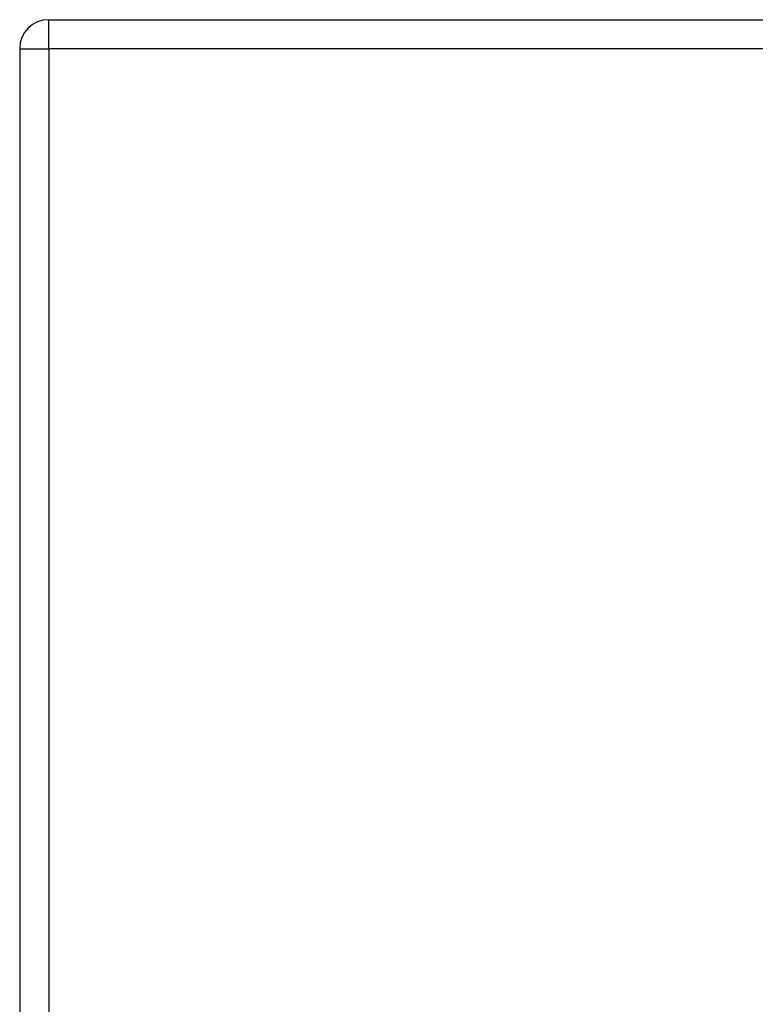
# Model space of a CAD drawing. Header units: inches. Extents: x 19 to 626, y 56 to 294.
# Tile 183 of 256: x 202.19 to 204.71, y 189.62 to 192.99. Entities that reach past the tile are written whole.
import ezdxf

# ---------------------------------------------------------------- set-up
doc = ezdxf.new("R2010")
doc.units = ezdxf.units.IN
doc.header["$MEASUREMENT"] = 0
doc.layers.add('Visible Edges(ANSI)', color=7, linetype='Continuous', lineweight=25)
doc.layers.add('Visible Tangent Edges(ANSI)', color=7, linetype='Continuous', lineweight=25)

msp = doc.modelspace()

# ---------------------------------------------------------------- linework, layer by layer
at = {"layer": 'Visible Edges(ANSI)'}
for p, q in [((202.2915, 192.9884), (267.8965, 192.9884)), ((202.1925, 192.8894), (202.1925, 166.1694))]:
    msp.add_line(p, q, dxfattribs=at)
msp.add_arc((202.2915, 192.8894), 0.099, 90, 180, dxfattribs=at)
at = {"layer": 'Visible Tangent Edges(ANSI)'}
for p, q in [((202.2915, 192.8894), (202.2915, 192.9884)), ((202.1925, 192.8894), (202.2915, 192.8894)), ((267.8965, 192.8894), (202.2915, 192.8894)), ((202.2915, 192.8894), (202.2915, 166.1694))]:
    msp.add_line(p, q, dxfattribs=at)

doc.saveas('drawing.dxf')
